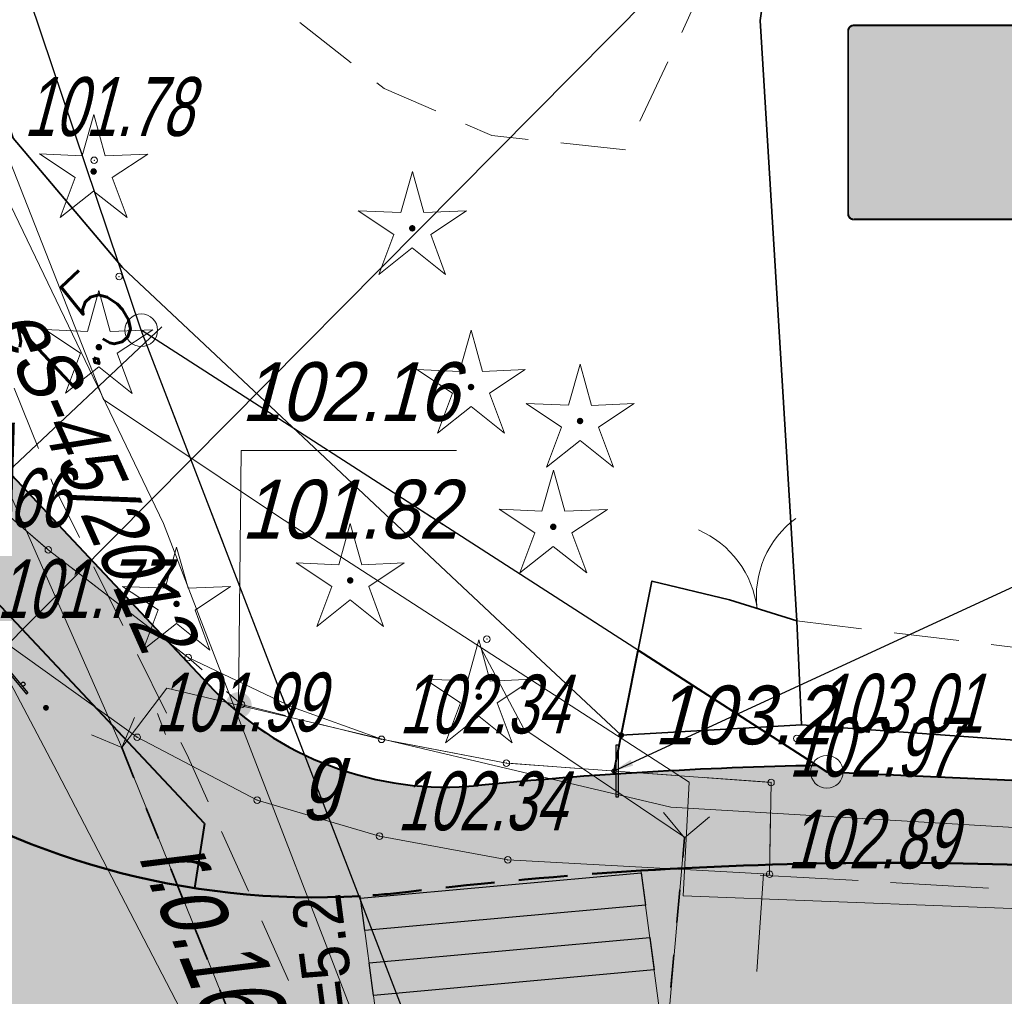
# Model space of a CAD drawing. Extents: x 6530721 to 6531385, y 5978377 to 5979143.
# Tile 92 of 146: x 6530916 to 6530931, y 5978875 to 5978890. Entities that reach past the tile are written whole.
import ezdxf

# ---------------------------------------------------------------- set-up
doc = ezdxf.new("R2010")
doc.units = 0
for name, pattern in [('AB_rokocin 2014-08-13 AC2004$0$1.0_0.5', [1.5, 1, -0.5]), ('AB_rokocin 2014-08-13 AC2004$0$1.5_0.5', [2, 1.5, -0.5]), ('AB_rokocin 2014-08-13 AC2004$0$ib05_500', [1, 0.5, -0.5]), ('AB_rokocin 2014-08-13 AC2004$0$l217_500', [2, 1.5, -0.5]), ('AB_rokocin 2014-08-13 AC2004$0$l219_500', [0]), ('AB_rokocin 2014-08-13 AC2004$0$L_0_04', [1.5, 1, -0.5]), ('AB_rokocin 2014-08-13 AC2004$0$mz1.0_0.5', [1.5, 1, -0.5]), ('DASHED2', [0.375, 0.25, -0.125])]:
    doc.linetypes.add(name, pattern=pattern)
for name, color, linetype, lineweight in [('AB-chodnik obrzeża', 30, 'Continuous', 40), ('AB-krawężnik', 7, 'Continuous', 50), ('AB-krawężnik obniżony', 34, 'DASHED2', 50), ('AB-pomocnicza', 7, 'Continuous', 15), ('AB-wymiarowa', 7, 'Continuous', 30), ('AB-wyp.chodnik kostka betonowa', 50, 'Continuous', 15), ('AB-wyp.zieleń', 71, 'Continuous', 18), ('AB-wyp.zjazd BA', 254, 'Continuous', 15), ('AB_rokocin 2014-08-13 AC2004$0$202-Punkt graniczny stabilizowany trwale', 7, 'Continuous', 18), ('AB_rokocin 2014-08-13 AC2004$0$217-Granica konturu klasyfikcyjnego', 7, 'Continuous', 18), ('AB_rokocin 2014-08-13 AC2004$0$219-Linia granicy', 7, 'Continuous', 18), ('AB_rokocin 2014-08-13 AC2004$0$905-Brama w ogrodzeniu', 7, 'Continuous', 18), ('AB_rokocin 2014-08-13 AC2004$0$996-Tekst dodatkowy mały', 7, 'Continuous', 18), ('AB_rokocin 2014-08-13 AC2004$0$asf', 9, 'Continuous', 18), ('AB_rokocin 2014-08-13 AC2004$0$chodnik (powierzchnia)', 7, 'Continuous', 18), ('AB_rokocin 2014-08-13 AC2004$0$drzewo iglaste (punkt)', 7, 'Continuous', 18), ('AB_rokocin 2014-08-13 AC2004$0$jezdnia (powierzchnia)', 7, 'Continuous', 18), ('AB_rokocin 2014-08-13 AC2004$0$kółeczka', 1, 'Continuous', 18), ('AB_rokocin 2014-08-13 AC2004$0$ogrodzenie trwałe (linia)', 7, 'Continuous', 18), ('AB_rokocin 2014-08-13 AC2004$0$przepust (linia)', 7, 'Continuous', 18), ('AB_rokocin 2014-08-13 AC2004$0$przepust (linia) - symbol', 7, 'Continuous', 18), ('AB_rokocin 2014-08-13 AC2004$0$przewód elektroenergetyczny - projektowany (linia)-SE', 7, 'Continuous', 18), ('AB_rokocin 2014-08-13 AC2004$0$przewód elektroenergetyczny - projektowany (linia)-SE-Atr1', 7, 'Continuous', 18), ('AB_rokocin 2014-08-13 AC2004$0$przewód gazowy (linia)-SG', 7, 'Continuous', 18), ('AB_rokocin 2014-08-13 AC2004$0$przewód gazowy - projektowany (linia)-SG', 7, 'Continuous', 18), ('AB_rokocin 2014-08-13 AC2004$0$przewód telekomunikacyjny (linia)-STPOD', 7, 'Continuous', 18), ('AB_rokocin 2014-08-13 AC2004$0$przewód wodociągowy (linia)-SW', 7, 'Continuous', 18), ('AB_rokocin 2014-08-13 AC2004$0$punkt wysokościowy naturalny', 7, 'Continuous', 18), ('AB_rokocin 2014-08-13 AC2004$0$punkt wysokościowy naturalny-Atr2', 7, 'Continuous', 18), ('AB_rokocin 2014-08-13 AC2004$0$wysokosci_asfalt', 7, 'Continuous', 18), ('AB_rokocin 2014-08-13 AC2004$0$zasuwa (punkt)-SG', 7, 'Continuous', 18), ('AB_rokocin 2014-08-13 AC2004$0$zasuwa (punkt)-SG-Atr17', 7, 'Continuous', 18), ('AB_rokocin 2014-08-13 AC2004$0$zasuwa (punkt)-SG-Atr2', 7, 'Continuous', 18), ('AB_rokocin 2014-08-13 AC2004$0$zasuwa (punkt)-SG-Atr3', 7, 'Continuous', 18), ('asf', 7, 'Continuous', 18)]:
    doc.layers.add(name, color=color, linetype=linetype, lineweight=lineweight)
for name, color, linetype in [('gaOzPoziome', 7, 'Continuous'), ('gaPionowe', 7, 'Continuous'), ('zzz.ga.oz_pion_def', 7, 'Continuous'), ('zzz.ga.oz_pion_wypelnienie', 7, 'Continuous'), ('zzz.gaHSDlugosc', 7, 'Continuous'), ('zzz.gaHSDodTekst', 7, 'Continuous'), ('zzz.gaHSKilometraz', 7, 'Continuous'), ('zzz.gaHSNazwa', 7, 'Continuous'), ('zzz.gaHSOpis', 7, 'Continuous'), ('zzz.gaHSStan', 7, 'Continuous'), ('zzz.gaHSTrasa', 7, 'Continuous'), ('zzz.gaVSDodTekst', 7, 'Continuous'), ('zzz.gaVSDomyslna', 7, 'Continuous'), ('zzz.gaVSNazwa', 7, 'Continuous'), ('zzz.gaVSStan', 7, 'Continuous'), ('zzz.gaVSWielkość', 7, 'Continuous')]:
    doc.layers.add(name, color=color, linetype=linetype)
doc.styles.add('2.5mm', font='simplex.shx', dxfattribs={"width": 0.7, "height": 1.25})
doc.styles.add('AB_rokocin 2014-08-13 AC2004$0$Standard', font='txt')
doc.styles.add('GA4-ATR-TEXT', font='arial.ttf', dxfattribs={"width": 0.9})
doc.styles.add('GA4-HS-TEXT', font='arial.ttf', dxfattribs={"width": 0.9})
doc.styles.get("Standard").update_dxf_attribs({"font": 'simplex.shx', "width": 0.75, "height": 1.25})
doc.linetypes.add('AB_rokocin 2014-08-13 AC2004$0$902-500', pattern='A,3.75,0,[1,ksztalty.shx,S=0.5,R=0,X=0,Y=0],3.75', length=7.5)
doc.dimstyles.new('BINIO-25', dxfattribs={"dimscale": 0.5, "dimtxt": 1.25, "dimasz": 2.13, "dimexe": 1.5, "dimexo": 2, "dimgap": 0.5, "dimtad": 1, "dimdec": 1, "dimrnd": 0.0005, "dimzin": 4, "dimdsep": 46, "dimtxsty": '2.5mm', "dimblk": 'ARCHTICK', "dimcen": -5, "dimdle": 1.07, "dimclrd": 256, "dimclre": 256, "dimclrt": 256, "dimaunit": 2, "dimazin": 0, "dimtfac": 1, "dimtdec": 1, "dimtmove": 0, "dimatfit": 3, "dimldrblk": 'NONE', "dimfxl": 1.5, "dimtolj": 1, "dimlwd": -1, "dimlwe": -1, "dimarcsym": 0})
doc.dimstyles.new('GA4-LEADER', dxfattribs={"dimtxt": 1, "dimasz": 1, "dimexe": 1, "dimexo": 1, "dimgap": 1, "dimtad": 1, "dimtxsty": 'Standard', "dimcen": 1, "dimadec": 0, "dimazin": 0, "dimtfac": 1, "dimtmove": 0, "dimatfit": 3, "dimfxl": 1, "dimarcsym": 0})

# ---------------------------------------------------------------- blocks, each defined once
blk = doc.blocks.new('_ArchTick')
at = {"color": 0, "linetype": 'ByBlock', "const_width": 0.15}
blk.add_lwpolyline([(-0.5, -0.5), (0.5, 0.5)], dxfattribs=at)
blk = doc.blocks.new('*D120')
at = {"layer": 'AB-wymiarowa'}
for p, q in [((6530915.921, 5978883.305), (6530918.275, 5978885.52)), ((6530915.546, 5978883.703), (6530916.435, 5978882.759)), ((6530914.439, 5978881.911), (6530915.921, 5978883.305)), ((6530914.454, 5978882.676), (6530915.342, 5978881.731))]:
    blk.add_line(p, q, dxfattribs=at)
at = {"layer": 'Defpoints', "color": 0}
for p in [(6530914.861, 5978884.432), (6530913.769, 5978883.404), (6530915.921, 5978883.305)]:
    blk.add_point(p, dxfattribs=at)
at = {"layer": 'AB-wymiarowa', "xscale": 1.065, "yscale": 1.065, "zscale": 1.065}
for p, rotation in [((6530915.921, 5978883.305), 43.2524379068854), ((6530914.828, 5978882.277), 223.2524379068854)]:
    blk.add_blockref('_ArchTick', p, dxfattribs=dict(at, rotation=rotation))
at = {"layer": 'AB-wymiarowa', "insert": (6530916.886, 5978885.415), "char_height": 1.25, "attachment_point": 5, "rotation": 43.2524, "style": '2.5mm'}
blk.add_mtext('\\A1;1.5', dxfattribs=at)
blk = doc.blocks.new('_None')
blk = doc.blocks.new('gaVSPos')
blk.add_point((0, 0))
blk = doc.blocks.new('gaVSTVcolumn0')
at = {"color": 0, "linetype": 'ByBlock', "lineweight": -2}
for p, q in [((-400, -30), (400, -30)), ((-400, -60), (-400, -30)), ((400, -60), (-400, -60)), ((400, -30), (400, -60))]:
    blk.add_line(p, q, dxfattribs=at)
blk.add_circle((0, 0), 30, dxfattribs=at)
blk = doc.blocks.new('z.ga4.D-3_0')
at = {"layer": 'zzz.ga.oz_pion_wypelnienie'}
h = blk.add_hatch(color=0, dxfattribs=at)
edge = h.paths.add_edge_path()
edge.add_line((-280, 594), (280, 594))
edge.add_arc((280, 580), 14, 0, 90, ccw=False)
edge.add_line((294, 580), (294, 20))
edge.add_arc((280, 20), 14, 270, 360, ccw=False)
edge.add_line((280, 6), (-280, 6))
edge.add_arc((-280, 20), 14, 180, 270, ccw=False)
edge.add_line((-294, 20), (-294, 580))
edge.add_arc((-280, 580), 14, 90, 180, ccw=False)
blk = doc.blocks.new('z.ga4.D-3_1')
at = {"layer": 'zzz.ga.oz_pion_def', "color": 0, "const_width": 6}
blk.add_lwpolyline([(280, 3), (-280, 3, -0.414214), (-297, 20), (-297, 580, -0.414214), (-280, 597), (280, 597, -0.414214), (297, 580), (297, 20, -0.414214), (280, 3, -1)], format="xyb", dxfattribs=at)
blk = doc.blocks.new('z.ga4.D-6_1')
at = {"layer": 'zzz.ga.oz_pion_def'}
blk.add_hatch(color=0, dxfattribs=at).paths.add_polyline_path([(0, 484), (-279.4, 0), (279.4, 0)])
blk = doc.blocks.new('z.ga4.D-6_2')
at = {"layer": 'zzz.ga.oz_pion_def'}
h = blk.add_hatch(color=0, dxfattribs=at)
h.paths.add_polyline_path([(-24, 372, 1), (24, 372, 1)])
h.paths.add_polyline_path([(49.7, 326.4), (0, 345), (-37.3, 261.1), (-87.4, 211), (-75.8, 185.3), (-18.6, 242.4), (-9.7, 259.5), (0, 186.5), (-46.6, 121.2), (-77.8, 27.6), (-112.5, 23.2), (-112.5, 11.7), (-51, 0), (-18.6, 102.6), (20.5, 150.6), (91, 27.3), (68.5, 9.1), (68.5, 0), (93.2, 0), (134.9, 23.8), (57.3, 172), (59.8, 179.5), (49.7, 223.8), (49.7, 279.7), (74.6, 247.1), (74.6, 163.2), (99.5, 177.2), (99.5, 261.1)])
h.paths.add_polyline_path([(219.1, 83.9), (111.9, 83.9), (121.6, 65.3), (228.4, 65.3)])
h.paths.add_polyline_path([(50, 83.9), (-16.7, 83.9), (-22.6, 65.3), (60.7, 65.3)], flags=17)
h.paths.add_polyline_path([(-66.9, 83.9), (-219.1, 83.9), (-228.4, 65.3), (-73.1, 65.3)])
blk = doc.blocks.new('D-6-59151134698-vs')
at = {"layer": 'zzz.gaVSDomyslna', "color": 7, "lineweight": 0, "true_color": 0xffffff}
for name, p in [('z.ga4.D-3_1', (0, 0)), ('z.ga4.D-6_1', (0, 96))]:
    blk.add_blockref(name, p, dxfattribs=at)
at = {"layer": 'zzz.gaVSDomyslna', "color": 180, "lineweight": 0}
blk.add_blockref('z.ga4.D-3_0', (0, 0), dxfattribs=at)
at = {"layer": 'zzz.gaVSDomyslna', "color": 18, "lineweight": 0, "true_color": 0x000000}
blk.add_blockref('z.ga4.D-6_2', (0, 108), dxfattribs=at)
at = {"layer": 'zzz.gaVSDodTekst', "style": 'GA4-ATR-TEXT', "flags": 1}
blk.add_attdef('AddText', (0, 0), '', height=1, dxfattribs=at)
at = {"layer": 'zzz.gaVSDomyslna', "style": 'GA4-ATR-TEXT', "flags": 1}
for tag in ['Width', 'Position', 'Height', 'Route']:
    blk.add_attdef(tag, (0, 0), '', height=1, dxfattribs=at)
at = {"layer": 'zzz.gaVSNazwa', "style": 'GA4-ATR-TEXT'}
blk.add_attdef('Name', (400, 375), '', height=150, dxfattribs=at)
at = {"layer": 'zzz.gaVSStan', "style": 'GA4-ATR-TEXT'}
blk.add_attdef('State', (400, 120), '', height=150, dxfattribs=at)
at = {"layer": 'zzz.gaVSWielkość', "style": 'GA4-ATR-TEXT', "flags": 1}
blk.add_attdef('Size', (0, 0), '', height=1, dxfattribs=at)
blk = doc.blocks.new('z.ga4.HSL-desc')
at = {"layer": 'zzz.gaHSDlugosc', "style": 'GA4-HS-TEXT', "width": 0.9}
blk.add_attdef('LENGTH', (6.026, 0.4), '', height=1, dxfattribs=at)
at = {"layer": 'zzz.gaHSDodTekst', "style": 'GA4-HS-TEXT', "width": 0.9, "flags": 1}
blk.add_attdef('ADDTEXT', (0, -2.744), '', height=1, dxfattribs=at)
at = {"layer": 'zzz.gaHSKilometraz', "style": 'GA4-HS-TEXT', "width": 0.9, "flags": 1}
blk.add_attdef('POSITION', (0, -5.695), '', height=1, dxfattribs=at)
at = {"layer": 'zzz.gaHSNazwa', "style": 'GA4-HS-TEXT', "width": 0.9}
blk.add_attdef('NAME', (0, 0.4), '', height=1, dxfattribs=at)
at = {"layer": 'zzz.gaHSStan', "style": 'GA4-HS-TEXT', "width": 0.9}
blk.add_attdef('STATE', (0, -1.356), '', height=1, dxfattribs=at)
at = {"layer": 'zzz.gaHSTrasa', "style": 'GA4-HS-TEXT', "width": 0.9, "flags": 1}
blk.add_attdef('ROUTE', (0, -4.27), '', height=1, dxfattribs=at)
blk = doc.blocks.new('gaVSTVcolumn3')
at = {"color": 0, "linetype": 'ByBlock', "lineweight": -2}
for p, q in [((-750, -30), (750, -30)), ((-750, -60), (-750, -30)), ((-750, -60), (750, -60)), ((750, -60), (750, -30))]:
    blk.add_line(p, q, dxfattribs=at)
for centre in [(-600, 0), (600, 0)]:
    blk.add_circle(centre, 30, dxfattribs=at)
blk = doc.blocks.new('AB_rokocin 2014-08-13 AC2004$0$WSP')
at = {"layer": 'AB_rokocin 2014-08-13 AC2004$0$kółeczka', "color": 0, "linetype": 'Continuous'}
blk.add_circle((0, 0), 0.1, dxfattribs=at)
blk = doc.blocks.new('AB_rokocin 2014-08-13 AC2004$0$PW01')
at = {"linetype": 'Continuous', "lineweight": 13}
h = blk.add_hatch(color=0, dxfattribs=at)
edge = h.paths.add_edge_path()
edge.add_arc((0, 0), 0.045, 0, 360)
blk = doc.blocks.new('AB_rokocin 2014-08-13 AC2004$0$OP011')
at = {"linetype": 'Continuous', "lineweight": 13}
h = blk.add_hatch(color=0, dxfattribs=at)
edge = h.paths.add_edge_path()
edge.add_arc((0, 0), 0.05, 0, 360)
at = {"color": 0, "linetype": 'Continuous', "lineweight": 13}
for p, q in [((-0.283, 0.093), (-0.512, 0.706)), ((-0.512, 0.706), (0, 0.299)), ((0, 0.299), (0.512, 0.706)), ((0.512, 0.706), (0.283, 0.093)), ((-0.828, -0.268), (-0.283, 0.093)), ((0.283, 0.093), (0.828, -0.268)), ((-0.175, -0.24), (-0.828, -0.268)), ((0, -0.87), (-0.175, -0.24)), ((0.175, -0.24), (0, -0.87)), ((0.828, -0.268), (0.175, -0.24))]:
    blk.add_line(p, q, dxfattribs=at)
blk = doc.blocks.new('AB_rokocin 2014-08-13 AC2004$0$US25')
at = {"linetype": 'Continuous', "lineweight": 0}
h = blk.add_hatch(color=0, dxfattribs=at)
edge = h.paths.add_edge_path()
edge.add_arc((0, 0), 0.2, 0, 360)
blk = doc.blocks.new('AB_rokocin 2014-08-13 AC2004$0$905')
at = {"color": 0, "linetype": 'Continuous', "lineweight": 0}
for centre, start, end in [((-1.5, 0), 0, 60), ((1.5, 0), 120, 180)]:
    blk.add_arc(centre, 1.5, start, end, dxfattribs=at)
blk = doc.blocks.new('AB_rokocin 2014-08-13 AC2004$0$IB05')
at = {"color": 0, "linetype": 'Continuous', "lineweight": 13}
for q in [(0.354, 0.354), (0.354, -0.354)]:
    blk.add_line((0, 0), q, dxfattribs=at)
blk = doc.blocks.new('AB_rokocin 2014-08-13 AC2004$0$202')
at = {"color": 0, "linetype": 'Continuous', "lineweight": 0}
blk.add_circle((0, 0), 0.25, dxfattribs=at)
blk = doc.blocks.new('AB_rokocin 2014-08-13 AC2004')
at = {"layer": 'AB_rokocin 2014-08-13 AC2004$0$217-Granica konturu klasyfikcyjnego', "color": 3, "linetype": 'AB_rokocin 2014-08-13 AC2004$0$l217_500', "lineweight": 18, "flags": 128}
for points in [[(6530912.85, 5978900.63), (6530917.96, 5978885.47)], [(6530912.85, 5978900.63), (6530917.96, 5978885.47)], [(6530917.96, 5978885.47), (6530928.46, 5978878.71)], [(6530917.96, 5978885.47), (6530928.46, 5978878.71)], [(6530917.96, 5978885.47), (6530928.05, 5978859.26)], [(6530917.96, 5978885.47), (6530928.05, 5978859.26)], [(6530928.46, 5978878.71), (6530943.52, 5978878.03)], [(6530928.46, 5978878.71), (6530943.52, 5978878.03)]]:
    blk.add_lwpolyline(points, dxfattribs=at)
at = {"layer": 'AB_rokocin 2014-08-13 AC2004$0$219-Linia granicy', "color": 92, "linetype": 'AB_rokocin 2014-08-13 AC2004$0$l219_500', "lineweight": 30, "flags": 128}
for points in [[(6530917.96, 5978885.47), (6530912.85, 5978900.63)], [(6530917.96, 5978885.47), (6530912.85, 5978900.63)], [(6530928.46, 5978878.71), (6530917.96, 5978885.47)], [(6530928.46, 5978878.71), (6530917.96, 5978885.47)], [(6530928.05, 5978859.26), (6530917.96, 5978885.47)], [(6530928.05, 5978859.26), (6530917.96, 5978885.47)], [(6530943.52, 5978878.03), (6530928.46, 5978878.71)], [(6530943.52, 5978878.03), (6530928.46, 5978878.71)]]:
    blk.add_lwpolyline(points, dxfattribs=at)
at = {"layer": 'AB_rokocin 2014-08-13 AC2004$0$asf', "color": 252, "linetype": 'AB_rokocin 2014-08-13 AC2004$0$L_0_04', "flags": 128}
blk.add_lwpolyline([(6530911.198, 5978889.121), (6530911.198, 5978889.121), (6530911.198, 5978889.121), (6530911.198, 5978889.121), (6530915.133, 5978890.876), (6530911.198, 5978889.121), (6530912.633, 5978886.549), (6530913.734, 5978884.886), (6530914.991, 5978883.436), (6530916.536, 5978882.107), (6530918.678, 5978880.46), (6530919.494, 5978879.74), (6530921.638, 5978879.207), (6530923.551, 5978878.843), (6530927.605, 5978878.547), (6530927.583, 5978877.141)], dxfattribs=at)
at = {"layer": 'AB_rokocin 2014-08-13 AC2004$0$asf', "color": 252, "linetype": 'Continuous', "flags": 128}
for points in [[(6530915.472, 5978880.975), (6530917.896, 5978879.238)], [(6530917.896, 5978879.238), (6530919.734, 5978878.277)], [(6530919.734, 5978878.277), (6530921.608, 5978877.725)], [(6530921.608, 5978877.725), (6530923.573, 5978877.361)], [(6530923.573, 5978877.361), (6530927.583, 5978877.141)]]:
    blk.add_lwpolyline(points, dxfattribs=at)
at = {"layer": 'AB_rokocin 2014-08-13 AC2004$0$chodnik (powierzchnia)', "color": 252, "linetype": 'AB_rokocin 2014-08-13 AC2004$0$mz1.0_0.5', "lineweight": 18, "flags": 128}
for points in [[(6530928, 5978881.02), (6530935.01, 5978880.17), (6530935.73, 5978879.77), (6530935.74, 5978878.88), (6530937.3, 5978878.79), (6530941.25, 5978878.57), (6530941.67, 5978878.54), (6530942.86, 5978878.23), (6530943.88, 5978897.29), (6530940.5, 5978897.4)], [(6530916.15, 5978891.3), (6530917.82, 5978891.3), (6530919.85, 5978890.6), (6530921.68, 5978889.17), (6530923.33, 5978888.45), (6530925.39, 5978888.23), (6530926.34, 5978890.25), (6530926.52, 5978890.67)]]:
    blk.add_lwpolyline(points, dxfattribs=at)
at = {"layer": 'AB_rokocin 2014-08-13 AC2004$0$jezdnia (powierzchnia)', "color": 252, "linetype": 'AB_rokocin 2014-08-13 AC2004$0$1.5_0.5', "lineweight": 18, "flags": 128}
for points in [[(6530927.49, 5978877.15), (6530927.2, 5978872.88)], [(6530927.44, 5978877.13), (6530935.86, 5978876.65), (6530950.8, 5978875.6)]]:
    blk.add_lwpolyline(points, dxfattribs=at)
at = {"layer": 'AB_rokocin 2014-08-13 AC2004$0$kółeczka', "color": 7, "linetype": 'ByBlock'}
for p in [(6530917.239, 5978888.071, 105.508), (6530917.239, 5978888.071, 105.508), (6530917.239, 5978888.071, 105.508), (6530917.619, 5978886.291, 102.031), (6530917.619, 5978886.291, 102.031), (6530917.619, 5978886.291, 102.031), (6530916.536, 5978882.107, 101.874), (6530916.536, 5978882.107, 101.874), (6530916.536, 5978882.107, 101.874), (6530923.253, 5978880.741, 102.639), (6530923.253, 5978880.741, 102.639), (6530923.253, 5978880.741, 102.639), (6530918.678, 5978880.46, 102.087), (6530918.678, 5978880.46, 102.087), (6530918.678, 5978880.46, 102.087), (6530919.494, 5978879.74, 102.236), (6530919.494, 5978879.74, 102.236), (6530919.494, 5978879.74, 102.236), (6530920.276, 5978879.698, 102.217), (6530920.276, 5978879.698, 102.217), (6530920.276, 5978879.698, 102.217), (6530917.896, 5978879.238, 101.991), (6530917.896, 5978879.238, 101.991), (6530917.896, 5978879.238, 101.991), (6530921.638, 5978879.207, 102.335), (6530921.638, 5978879.207, 102.335), (6530921.638, 5978879.207, 102.335), (6530928, 5978879.22, 103.009), (6530928, 5978879.22, 103.009), (6530928, 5978879.22, 103.009), (6530923.551, 5978878.843, 102.584), (6530923.551, 5978878.843, 102.584), (6530923.551, 5978878.843, 102.584), (6530927.605, 5978878.547, 102.974), (6530927.605, 5978878.547, 102.974), (6530927.605, 5978878.547, 102.974), (6530919.734, 5978878.277, 102.163), (6530919.734, 5978878.277, 102.163), (6530919.734, 5978878.277, 102.163), (6530921.608, 5978877.725, 102.342), (6530921.608, 5978877.725, 102.342), (6530921.608, 5978877.725, 102.342), (6530923.573, 5978877.361, 102.51), (6530923.573, 5978877.361, 102.51), (6530923.573, 5978877.361, 102.51), (6530927.583, 5978877.141, 102.891), (6530927.583, 5978877.141, 102.891), (6530927.583, 5978877.141, 102.891)]:
    blk.add_point(p, dxfattribs=at)
at = {"layer": 'AB_rokocin 2014-08-13 AC2004$0$kółeczka', "color": 1, "linetype": 'ByBlock'}
for p in [(6530917.239, 5978888.071, 105.508), (6530917.619, 5978886.291, 102.031), (6530916.536, 5978882.107, 101.874), (6530923.253, 5978880.741, 102.639), (6530918.678, 5978880.46, 102.087), (6530919.494, 5978879.74, 102.236), (6530920.276, 5978879.698, 102.217), (6530917.896, 5978879.238, 101.991), (6530921.638, 5978879.207, 102.335), (6530928, 5978879.22, 103.009), (6530923.551, 5978878.843, 102.584), (6530927.605, 5978878.547, 102.974), (6530919.734, 5978878.277, 102.163), (6530921.608, 5978877.725, 102.342), (6530923.573, 5978877.361, 102.51), (6530927.583, 5978877.141, 102.891)]:
    blk.add_point(p, dxfattribs=at)
at = {"layer": 'AB_rokocin 2014-08-13 AC2004$0$ogrodzenie trwałe (linia)', "color": 252, "linetype": 'AB_rokocin 2014-08-13 AC2004$0$902-500', "lineweight": 35, "flags": 128}
for points in [[(6530927.5, 5978890.65), (6530927.44, 5978890.21), (6530928, 5978881.02), (6530928.07, 5978879.43), (6530935.74, 5978878.88), (6530937.3, 5978878.79), (6530941.25, 5978878.57), (6530941.67, 5978878.54), (6530942.86, 5978878.23), (6530943.88, 5978897.29), (6530945.2, 5978927.18), (6530913.82, 5978928.63), (6530913.3, 5978919.41), (6530913.25, 5978918.43), (6530913.14, 5978916.06), (6530912.89, 5978907.1), (6530912.55, 5978901.13), (6530913.53, 5978896.63), (6530913.85, 5978895.62), (6530914.57, 5978895.18), (6530915.03, 5978895.24), (6530916.15, 5978891.3), (6530915.57, 5978891.15), (6530915.25, 5978890.62), (6530916, 5978888.41), (6530917.67, 5978886.43), (6530923.38, 5978881.07), (6530925.31, 5978879.27), (6530925.78, 5978881.63), (6530926.97, 5978881.34), (6530928, 5978881.02)], [(6530925.31, 5978879.27), (6530928.07, 5978879.43)]]:
    blk.add_lwpolyline(points, dxfattribs=at)
at = {"layer": 'AB_rokocin 2014-08-13 AC2004$0$przepust (linia)', "color": 7, "linetype": 'AB_rokocin 2014-08-13 AC2004$0$ib05_500', "lineweight": 35, "flags": 128}
for points in [[(6530917.66, 5978879.08), (6530921.71, 5978869.08)], [(6530925.8, 5978872.42), (6530926.28, 5978877.7)]]:
    blk.add_lwpolyline(points, dxfattribs=at)
at = {"layer": 'AB_rokocin 2014-08-13 AC2004$0$przewód elektroenergetyczny - projektowany (linia)-SE', "color": 1, "linetype": 'AB_rokocin 2014-08-13 AC2004$0$1.0_0.5', "lineweight": 18, "flags": 128}
blk.add_lwpolyline([(6530826.972, 5978708.68), (6530827.24, 5978709.09), (6530834.58, 5978722.01), (6530844.3, 5978737.61), (6530851.06, 5978748.63), (6530857.75, 5978759.14), (6530864.58, 5978771.22), (6530872.94, 5978786.68), (6530885.26, 5978812.96), (6530898.25, 5978841.23), (6530902.68, 5978856.6), (6530904.26, 5978865.5), (6530895.64, 5978867.12), (6530896.81, 5978878.73), (6530897.37, 5978886.45), (6530914.59, 5978888.09), (6530916.6, 5978883.13), (6530918.66, 5978878.97), (6530922.67, 5978870.07), (6530922.8, 5978868.04), (6530926.81, 5978860.82), (6530928.6, 5978857.83), (6530930.08, 5978855.53), (6530931.41, 5978853.22), (6530934.81, 5978847.74), (6530938.18, 5978842.74), (6530940.61, 5978838.92), (6530943.7, 5978834.57), (6530946.08, 5978831.07), (6530948, 5978828.22), (6530952.41, 5978821.5), (6530956.94, 5978815.04), (6530960.54, 5978809.91), (6530964.29, 5978804.42), (6530967.77, 5978799.56), (6530971.05, 5978794.9), (6530973.84, 5978790.63), (6530976.58, 5978786.57), (6530980.58, 5978780.71), (6530982.7, 5978777.62), (6530985.22, 5978773.81), (6530988.34, 5978769.04), (6530989.92, 5978766.7), (6530990.46, 5978765.93), (6530990.37, 5978765.15), (6530991.83, 5978763.13), (6530996.06, 5978757.13), (6530999.57, 5978752.09), (6531000.82, 5978750.32), (6531001.94, 5978748.65), (6531002.55, 5978747.77), (6531005.3, 5978743.83), (6531008.21, 5978739.6), (6531012.63, 5978733.34), (6531017.03, 5978727.14), (6531023.63, 5978717.51), (6531029.4, 5978709.03), (6531033.24, 5978703.44), (6531036.36, 5978699.89), (6531039.9, 5978695.78), (6531042.87, 5978692.37), (6531049.22, 5978685.3), (6531061.9, 5978670.96), (6531061.63, 5978668.76), (6531063.68, 5978666.4), (6531066.09, 5978666.33), (6531071.01, 5978660.91), (6531074.47, 5978660.91), (6531079.98, 5978654.09), (6531082.92, 5978659.36), (6531086.03, 5978664.59), (6531092.01, 5978675.8), (6531094.55, 5978679.72)], dxfattribs=at)
at = {"layer": 'AB_rokocin 2014-08-13 AC2004$0$przewód gazowy (linia)-SG', "color": 40, "linetype": 'Continuous', "lineweight": 18, "flags": 128}
for points in [[(6530906.49, 5978918.51), (6530906.7, 5978910.6), (6530907.46, 5978902.21), (6530917.66, 5978879.08), (6530918.35, 5978879.99), (6530919.45, 5978879.73)], [(6530919.45, 5978879.73), (6530926.07, 5978878.17), (6530951.06, 5978876.69), (6530951.39, 5978875.42), (6530959.16, 5978875.32)], [(6530917.66, 5978879.08), (6530921.71, 5978869.08), (6530932.16, 5978851), (6530933.74, 5978849.77), (6530947.33, 5978829.49), (6530959.25, 5978813.3), (6530969.03, 5978797.78), (6530981.01, 5978779.69), (6530991.51, 5978764.72), (6530995.77, 5978763.22), (6530996.08, 5978762.53)]]:
    blk.add_lwpolyline(points, dxfattribs=at)
at = {"layer": 'AB_rokocin 2014-08-13 AC2004$0$przewód gazowy - projektowany (linia)-SG', "color": 52, "linetype": 'AB_rokocin 2014-08-13 AC2004$0$1.0_0.5', "lineweight": 18, "flags": 128}
blk.add_lwpolyline([(6530918.21, 5978879.6), (6530918.33, 5978879.28)], dxfattribs=at)
at = {"layer": 'AB_rokocin 2014-08-13 AC2004$0$przewód telekomunikacyjny (linia)-STPOD', "color": 30, "linetype": 'Continuous', "lineweight": 18, "flags": 128}
for points in [[(6530982.33, 5979041.63), (6530982.15, 5979035.27), (6530981.93, 5979028.79), (6530981.5, 5979017.48), (6530980.85, 5979004.95), (6530980.24, 5978992.52), (6530979.52, 5978981), (6530978.9, 5978966.1), (6530978.13, 5978953.59), (6530977.66, 5978941.32), (6530977.09, 5978930.17), (6530976.22, 5978917.47), (6530975.42, 5978905.44), (6530974.93, 5978893.03), (6530974.03, 5978880.84), (6530973.63, 5978877.74), (6530970.35, 5978875.62), (6530958.91, 5978875.75), (6530943.21, 5978876.16), (6530926.26, 5978876.81), (6530926.35, 5978878.55), (6530920.06, 5978882.62), (6530917.38, 5978884.41)], [(6530917.38, 5978884.41), (6530913.56, 5978894.12), (6530911.63, 5978898.41), (6530911.58, 5978904.99), (6530921.52, 5978907.02), (6530922.02, 5978908.44)], [(6530882.77, 5978833.86), (6530887.65, 5978843.74), (6530889.11, 5978849.4), (6530890.39, 5978855.95), (6530891.3, 5978863.85), (6530893.01, 5978871.94), (6530893.74, 5978883.62), (6530894.23, 5978897.47), (6530894.71, 5978900.98), (6530895.59, 5978904.39), (6530902.67, 5978903.99), (6530908.57, 5978904.02), (6530910.29, 5978898.66), (6530914.75, 5978889.88), (6530918.3, 5978882.51), (6530922.37, 5978871.97), (6530925.79, 5978865.43), (6530929.4, 5978858.81), (6530935.24, 5978850.5), (6530941.44, 5978841.32), (6530950.22, 5978829.05)], [(6530923.16, 5978880.61), (6530923.82, 5978879.37), (6530926.28, 5978877.71), (6530925.93, 5978873.76), (6530925.8, 5978872.42), (6530922.73, 5978870.8), (6530921.33, 5978867.36), (6530924.83, 5978861.42), (6530928.69, 5978855.45), (6530933.25, 5978847.93), (6530936.76, 5978842.69), (6530937.1, 5978842.08), (6530940.77, 5978836.26), (6530946.42, 5978827.64), (6530949.95, 5978822.4), (6530954.02, 5978816.06), (6530959.42, 5978808.41), (6530965.43, 5978799.83)]]:
    blk.add_lwpolyline(points, dxfattribs=at)
at = {"layer": 'AB_rokocin 2014-08-13 AC2004$0$przewód wodociągowy (linia)-SW', "color": 5, "linetype": 'Continuous', "lineweight": 18, "flags": 128}
blk.add_lwpolyline([(6530980.16, 5978869.93), (6530969.56, 5978870.14), (6530956.77, 5978870.04), (6530945.47, 5978870.03), (6530931.8, 5978869.71), (6530922.78, 5978869.34), (6530921.28, 5978869.83), (6530916.67, 5978878.71), (6530914.68, 5978882.48), (6530909.61, 5978892.25), (6530907.77, 5978895.15), (6530904.95, 5978900.23), (6530905.29, 5978910.36), (6530905.41, 5978920.35), (6530906.36, 5978926.28), (6530907.43, 5978934.63), (6530908.21, 5978944.34), (6530909.2, 5978955.67), (6530910.66, 5978966.22)], dxfattribs=at)
at = {"layer": 'AB_rokocin 2014-08-13 AC2004$0$zasuwa (punkt)-SG-Atr2', "color": 40, "linetype": 'ByBlock', "flags": 128}
blk.add_lwpolyline([(6530919.45, 5978879.73), (6530919.49, 5978883.63), (6530922.79, 5978883.63)], dxfattribs=at)
at = {"layer": 'AB_rokocin 2014-08-13 AC2004$0$202-Punkt graniczny stabilizowany trwale', "color": 7, "linetype": 'Continuous', "lineweight": 18, "rotation": 171.887}
for p in [(6530917.96, 5978885.47), (6530928.46, 5978878.71)]:
    blk.add_blockref('AB_rokocin 2014-08-13 AC2004$0$202', p, dxfattribs=at)
at = {"layer": 'AB_rokocin 2014-08-13 AC2004$0$905-Brama w ogrodzeniu', "color": 252, "linetype": 'Continuous', "lineweight": 35, "rotation": 6.747999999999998}
blk.add_blockref('AB_rokocin 2014-08-13 AC2004$0$905', (6530927.39, 5978881.21), dxfattribs=at)
at = {"layer": 'AB_rokocin 2014-08-13 AC2004$0$drzewo iglaste (punkt)', "color": 94, "linetype": 'Continuous', "lineweight": 13}
for p, rotation in [((6530917.23, 5978887.9), 179.925), ((6530922.11, 5978887.03), 179.925), ((6530917.31, 5978885.21), 179.945), ((6530923.01, 5978884.6), 179.945), ((6530924.68, 5978884.08), 179.925), ((6530924.27, 5978882.46), 179.945), ((6530921.16, 5978881.64), 179.945), ((6530918.5, 5978881.28), 179.925), ((6530923.13, 5978879.86), 179.925)]:
    blk.add_blockref('AB_rokocin 2014-08-13 AC2004$0$OP011', p, dxfattribs=dict(at, rotation=rotation))
at = {"layer": 'AB_rokocin 2014-08-13 AC2004$0$kółeczka', "color": 252, "linetype": 'Continuous', "xscale": 0.5, "yscale": 0.5, "zscale": 0.5}
for p in [(6530917.239, 5978888.071), (6530917.619, 5978886.291), (6530916.536, 5978882.107), (6530923.253, 5978880.741), (6530918.678, 5978880.46), (6530919.494, 5978879.74), (6530920.276, 5978879.698), (6530917.896, 5978879.238), (6530921.638, 5978879.207), (6530928, 5978879.22), (6530923.551, 5978878.843), (6530927.605, 5978878.547), (6530919.734, 5978878.277), (6530921.608, 5978877.725), (6530923.573, 5978877.361), (6530927.583, 5978877.141)]:
    blk.add_blockref('AB_rokocin 2014-08-13 AC2004$0$WSP', p, dxfattribs=at)
at = {"layer": 'AB_rokocin 2014-08-13 AC2004$0$przepust (linia) - symbol', "color": 7, "linetype": 'Continuous', "lineweight": 35}
for p, rotation in [((6530917.66, 5978879.08), 112.048), ((6530926.28, 5978877.7), 84.80600000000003)]:
    blk.add_blockref('AB_rokocin 2014-08-13 AC2004$0$IB05', p, dxfattribs=dict(at, rotation=rotation))
at = {"layer": 'AB_rokocin 2014-08-13 AC2004$0$punkt wysokościowy naturalny', "color": 7, "linetype": 'Continuous', "lineweight": 13}
for p in [(6530916.5, 5978879.69), (6530925.31, 5978879.27)]:
    blk.add_blockref('AB_rokocin 2014-08-13 AC2004$0$PW01', p, dxfattribs=at)
at = {"layer": 'AB_rokocin 2014-08-13 AC2004$0$zasuwa (punkt)-SG', "color": 7, "linetype": 'Continuous', "lineweight": 13, "rotation": 351.14}
blk.add_blockref('AB_rokocin 2014-08-13 AC2004$0$US25', (6530919.45, 5978879.73), dxfattribs=at)
at = {"layer": 'AB_rokocin 2014-08-13 AC2004$0$996-Tekst dodatkowy mały', "color": 7, "linetype": 'Continuous', "lineweight": 20, "style": 'AB_rokocin 2014-08-13 AC2004$0$Standard', "oblique": 15, "width": 0.666}
blk.add_text('r.o.160PE', height=1.25, rotation=292.043, dxfattribs=at).set_placement((6530917.91, 5978877.41))
at = {"layer": 'AB_rokocin 2014-08-13 AC2004$0$przewód elektroenergetyczny - projektowany (linia)-SE-Atr1', "color": 1, "linetype": 'ByBlock', "lineweight": 20, "style": 'AB_rokocin 2014-08-13 AC2004$0$Standard', "oblique": 15, "width": 0.9}
blk.add_text('eS-45/2012', height=0.9, rotation=294.052, dxfattribs=at).set_placement((6530915.71, 5978885.59))
at = {"layer": 'AB_rokocin 2014-08-13 AC2004$0$punkt wysokościowy naturalny-Atr2', "color": 252, "linetype": 'ByBlock', "lineweight": 20, "style": 'AB_rokocin 2014-08-13 AC2004$0$Standard', "oblique": 15, "width": 0.9}
blk.add_text('103.2', height=0.9, dxfattribs=at).set_placement((6530925.81, 5978879.13))
at = {"layer": 'AB_rokocin 2014-08-13 AC2004$0$wysokosci_asfalt', "color": 252, "linetype": 'ByBlock', "lineweight": 20, "style": 'AB_rokocin 2014-08-13 AC2004$0$Standard', "oblique": 15, "width": 0.7}
for s, p in [('101.78', (6530916.162, 5978888.444)), ('101.66', (6530914.273, 5978882.455)), ('101.77', (6530915.742, 5978881.065)), ('101.99', (6530918.166, 5978879.328)), ('102.34', (6530921.908, 5978879.297)), ('103.01', (6530928.27, 5978879.31)), ('102.97', (6530927.875, 5978878.637)), ('102.34', (6530921.878, 5978877.815)), ('102.89', (6530927.853, 5978877.231))]:
    blk.add_text(s, height=0.9, dxfattribs=at).set_placement(p)
at = {"layer": 'AB_rokocin 2014-08-13 AC2004$0$zasuwa (punkt)-SG-Atr17', "color": 7, "linetype": 'ByBlock', "lineweight": 20, "style": 'AB_rokocin 2014-08-13 AC2004$0$Standard', "oblique": 15, "width": 0.9}
blk.add_text('g', height=0.9, dxfattribs=at).set_placement((6530920.45, 5978878.23))
at = {"layer": 'AB_rokocin 2014-08-13 AC2004$0$zasuwa (punkt)-SG-Atr2', "color": 40, "linetype": 'ByBlock', "lineweight": 20, "style": 'AB_rokocin 2014-08-13 AC2004$0$Standard', "oblique": 15, "width": 0.9}
blk.add_text('102.16', height=0.9, dxfattribs=at).set_placement((6530919.49, 5978884.08))
at = {"layer": 'AB_rokocin 2014-08-13 AC2004$0$zasuwa (punkt)-SG-Atr3', "color": 40, "linetype": 'ByBlock', "lineweight": 20, "style": 'AB_rokocin 2014-08-13 AC2004$0$Standard', "oblique": 15, "width": 0.9}
blk.add_text('101.82', height=0.9, dxfattribs=at).set_placement((6530919.49, 5978882.28))

msp = doc.modelspace()

# ---------------------------------------------------------------- hatches: boundary and pattern name
at = {"layer": 'AB-wyp.chodnik kostka betonowa'}
msp.add_hatch(color=256, dxfattribs=at).paths.add_polyline_path([(6530937.073, 5978878.321), (6530928.46, 5978878.71), (6530928.311, 5978878.806, 0.020028), (6530923.137, 5978878.502, -0.233734), (6530918.984, 5978880.05), (6530909.827, 5978889.783), (6530909.056, 5978888.414), (6530918.929, 5978877.919), (6530918.775, 5978876.931, 0.068664), (6530922.054, 5978876.873, -0.043215), (6530932.789, 5978877.228), (6530936.141, 5978877.049)])
at = {"layer": 'AB-wyp.zieleń'}
msp.add_hatch(color=256, dxfattribs=at).paths.add_polyline_path([(6530909.056, 5978888.414), (6530908.464, 5978887.364, 0.007501), (6530909.28, 5978884.876, 0.277836), (6530918.775, 5978876.931), (6530918.929, 5978877.919)])
at = {"layer": 'AB-wyp.zjazd BA'}
h = msp.add_hatch(color=256, dxfattribs=at)
h.paths.add_polyline_path([(6530921.314, 5978876.807, -0.335915), (6530909.28, 5978884.876, 0.063077), (6530918.975, 5978865.209), (6530920.214, 5978863.334, -0.418722), (6530921.989, 5978871.698)])
h.paths.add_polyline_path([(6530925.612, 5978877.197, 0.014349), (6530922.054, 5978876.873, -0.015486), (6530921.314, 5978876.807), (6530921.989, 5978871.698, -0.122194), (6530924.727, 5978872.621, -0.005051), (6530925.891, 5978872.705)])
h.paths.add_polyline_path([(6530936.141, 5978877.049), (6530932.789, 5978877.228, 0.028848), (6530925.612, 5978877.197), (6530925.891, 5978872.705, -0.028848), (6530932.549, 5978872.734), (6530935.901, 5978872.555)])

# ---------------------------------------------------------------- next in the draw order: block references
at = {"layer": 'AB-wymiarowa'}
msp.add_blockref('AB_rokocin 2014-08-13 AC2004', (0, 0), dxfattribs=at)

# ---------------------------------------------------------------- next in the draw order: hatches: boundary and pattern name
at = {"layer": 'gaOzPoziome'}
h = msp.add_hatch(color=7, dxfattribs=at)
h.dxf.hatch_style = 2
h.paths.add_polyline_path([(6530921.384, 5978876.278), (6530921.319, 5978876.774), (6530925.616, 5978877.163), (6530925.682, 5978876.668)])
h = msp.add_hatch(color=7, dxfattribs=at)
h.dxf.hatch_style = 2
h.paths.add_polyline_path([(6530921.515, 5978875.287), (6530921.45, 5978875.783), (6530925.747, 5978876.172), (6530925.813, 5978875.676)])

# ---------------------------------------------------------------- next in the draw order: linework, layer by layer
at = {"layer": 'AB-chodnik obrzeża'}
for p, q in [((6530918.984, 5978880.05), (6530909.827, 5978889.783)), ((6530918.929, 5978877.919), (6530909.056, 5978888.414)), ((6530918.929, 5978877.919), (6530918.775, 5978876.931))]:
    msp.add_line(p, q, dxfattribs=at)
at = {"layer": 'AB-chodnik obrzeża', "flags": 128}
msp.add_lwpolyline([(6530925.191, 5978878.673), (6530925.569, 5978880.571), (6530928.311, 5978878.806)], dxfattribs=at)
at = {"layer": 'AB-chodnik obrzeża'}
msp.add_lwpolyline([(6530928.311, 5978878.806), (6530928.46, 5978878.71), (6530937.073, 5978878.321), (6530936.141, 5978877.049)], dxfattribs=at)
for centre, radius, start, end in [((6530922.625, 5978883.476), 5, 223.2524, 275.6698), ((6530929.513, 5978814.098), 64.719, 91.06436, 95.66978)]:
    msp.add_arc(centre, radius, start, end, dxfattribs=at)
at = {"layer": 'AB-krawężnik'}
for points in [[(6530921.314, 5978876.807, -0.335915), (6530909.28, 5978884.876)], [(6530936.141, 5978877.049), (6530932.789, 5978877.228, 0.028848), (6530925.612, 5978877.197, 0.028793)]]:
    msp.add_lwpolyline(points, format="xyb", dxfattribs=at)
at = {"layer": 'AB-krawężnik obniżony', "ltscale": 3, "flags": 128}
msp.add_lwpolyline([(6530925.612, 5978877.197, 0.014349), (6530922.054, 5978876.873, -0.015486), (6530921.314, 5978876.807)], format="xyb", dxfattribs=at)
at = {"layer": 'AB-pomocnicza'}
for p, q in [((6530926.203, 5978872.724), (6530925.612, 5978877.197)), ((6530921.989, 5978871.698), (6530921.314, 5978876.807))]:
    msp.add_line(p, q, dxfattribs=at)
at = {"layer": 'AB-pomocnicza', "flags": 128}
msp.add_lwpolyline([(6530920.214, 5978863.334), (6530918.975, 5978865.209, -0.063077), (6530909.28, 5978884.876)], format="xyb", dxfattribs=at)
at = {"layer": 'asf', "lineweight": 18, "flags": 128}
msp.add_lwpolyline([(6530915.133, 5978890.876), (6530911.198, 5978889.121), (6530910.024, 5978888.214), (6530911.549, 5978885.593), (6530912.679, 5978883.906), (6530914.003, 5978882.365), (6530915.472, 5978880.975), (6530917.896, 5978879.238), (6530919.734, 5978878.277), (6530921.608, 5978877.725), (6530923.573, 5978877.361), (6530927.583, 5978877.141), (6530927.605, 5978878.547), (6530923.551, 5978878.843), (6530921.638, 5978879.207), (6530920.276, 5978879.698), (6530918.678, 5978880.46), (6530916.536, 5978882.107), (6530914.991, 5978883.436), (6530913.734, 5978884.886), (6530912.633, 5978886.549), (6530911.198, 5978889.121)], dxfattribs=at)
at = {"layer": 'gaOzPoziome', "color": 7, "flags": 128}
for points in [[(6530921.384, 5978876.278), (6530921.319, 5978876.774), (6530925.616, 5978877.163), (6530925.682, 5978876.668), (6530921.384, 5978876.278)], [(6530921.515, 5978875.287), (6530921.45, 5978875.783), (6530925.747, 5978876.172), (6530925.813, 5978875.676), (6530921.515, 5978875.287)]]:
    msp.add_lwpolyline(points, dxfattribs=at)

# ---------------------------------------------------------------- next in the draw order: block references
at = {"layer": 'gaPionowe', "xscale": 0.005, "yscale": 0.005, "zscale": 0.005, "rotation": 90}
msp.add_blockref('D-6-59151134698-vs', (6530931.771, 5978888.651), dxfattribs=at).add_auto_attribs({'Name': 'D-6', 'State': 'prj'})
at = {"layer": 'gaPionowe', "xscale": 0.001, "yscale": 0.001, "zscale": 0.001}
for name, p, rotation in [('gaVSTVcolumn3', (6530915.763, 5978880.511), 310.2152353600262), ('gaVSTVcolumn0', (6530925.201, 5978878.723), 90)]:
    msp.add_blockref(name, p, dxfattribs=dict(at, rotation=rotation))
at = {"layer": 'gaPionowe', "rotation": 90}
msp.add_blockref('gaVSPos', (6530925.201, 5978878.723), dxfattribs=at)
at = {"layer": 'zzz.gaHSOpis', "xscale": 0.75, "yscale": 0.75, "zscale": 0.75, "rotation": 97.52600148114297}
msp.add_blockref('z.ga4.HSL-desc', (6530921.908, 5978872.313), dxfattribs=at).add_auto_attribs({'NAME': 'P-10 L=5.2'})

# ---------------------------------------------------------------- next in the draw order: dimensions: what is measured, and where the dimension line sits
at = {"layer": 'AB-wymiarowa'}
dim = msp.add_aligned_dim(p1=(6530913.769, 5978883.404), p2=(6530914.861, 5978884.432), distance=-1.547, dimstyle='BINIO-25', dxfattribs=at)
dim.commit()
dim.dimension.update_dxf_attribs({"geometry": '*D120', "text_midpoint": (6530916.886, 5978885.415)})

# ---------------------------------------------------------------- next in the draw order: leaders
at = {"layer": 'gaPionowe'}
for points in [[(6530915.763, 5978880.511), (6530932.447, 5978897.332), (6530938.979, 5978900.595)], [(6530925.201, 5978878.723), (6530934.168, 5978882.86), (6530933.771, 5978888.651)]]:
    msp.add_leader(points, dimstyle='GA4-LEADER', override={"dimasz": 0.3}, dxfattribs=at)

doc.saveas('drawing.dxf')
